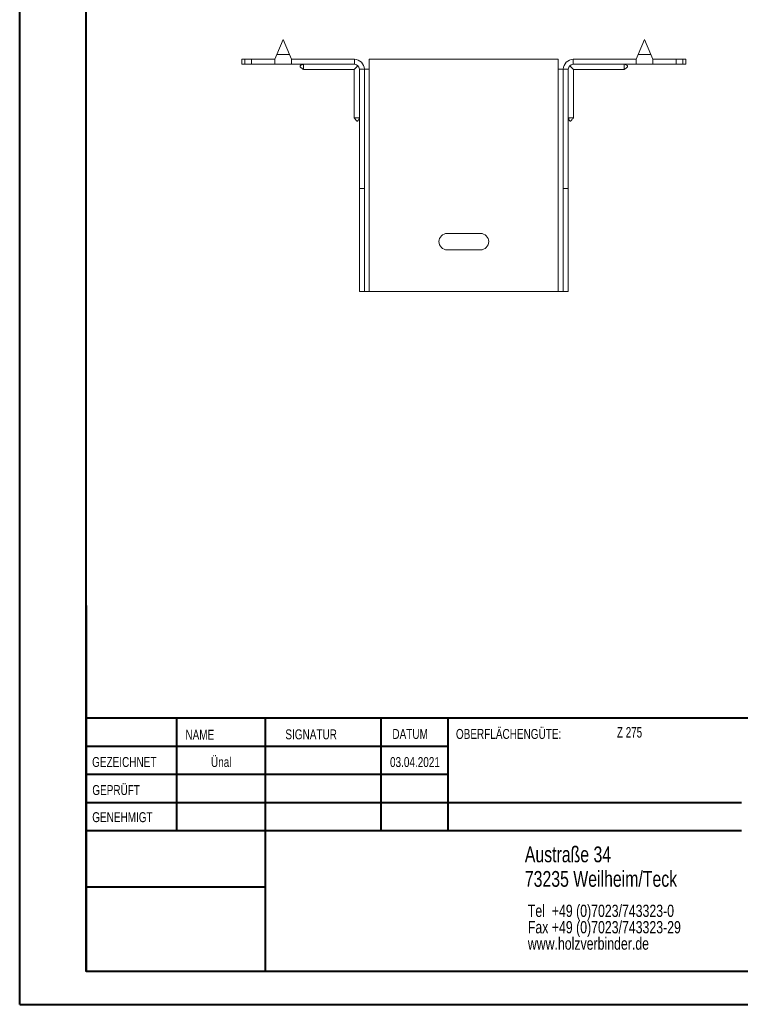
# Model space of a CAD drawing. Header units: millimetres. Extents: x 0 to 210, y 0 to 297.
# Tile 1 of 4: x 0 to 109, y 0 to 149. Entities that reach past the tile are written whole.
import ezdxf

# ---------------------------------------------------------------- set-up
doc = ezdxf.new("R2010")
doc.units = ezdxf.units.MM
doc.styles.add('SLDTEXTSTYLE0', font='TXT', dxfattribs={"width": 0.75})
doc.styles.add('SLDTEXTSTYLE2', font='TXT', dxfattribs={"width": 0.7})

# ---------------------------------------------------------------- blocks, each defined once
blk = doc.blocks.new('SW_NOTE_0')
at = {"color": 0, "linetype": 'Continuous', "lineweight": 0, "char_height": 1.8521, "attachment_point": 1, "style": 'SLDTEXTSTYLE0'}
for s, insert in [('Tel  +49 (0)7023/743323-0', (0, 2.39)), ('Fax +49 (0)7023/743323-29', (0, -0.08)), ('www.holzverbinder.de', (0, -2.55))]:
    blk.add_mtext(s, dxfattribs=dict(at, insert=insert))

msp = doc.modelspace()

# ---------------------------------------------------------------- linework, layer by layer
at = {"color": 7, "linetype": 'Continuous', "lineweight": 40}
for p, q in [((0.08, 0.21), (0.08, 297.21)), ((10.08, 5.21), (10.08, 292.21)), ((10.11, 60.37), (10.11, 5.12)), ((205.08, 43.37), (10.11, 43.37)), ((23.71, 43.37), (23.71, 26.37)), ((37.1, 43.37), (37.1, 5.12)), ((54.51, 43.37), (54.51, 26.37)), ((64.71, 26.37), (64.71, 43.37)), ((64.71, 39.1), (10.11, 39.1)), ((64.71, 34.87), (10.11, 34.87)), ((108.91, 30.62), (10.11, 30.62)), ((108.91, 26.37), (10.11, 26.37)), ((37.1, 17.87), (10.11, 17.87)), ((10.11, 13.71), (10.08, 13.71)), ((10.11, 9.46), (10.08, 9.46)), ((10.08, 5.21), (205.08, 5.21)), ((0.08, 0.21), (210.08, 0.21))]:
    msp.add_line(p, q, dxfattribs=at)
at = {"color": 7, "linetype": 'Continuous', "lineweight": 15}
for p, q in [((39.8, 145.74), (38.86, 143.49)), ((40.74, 143.49), (39.8, 145.74)), ((94.3, 145.74), (93.36, 143.49)), ((95.24, 143.49), (94.3, 145.74)), ((33.55, 142.74), (33.55, 141.99)), ((33.55, 142.74), (34.05, 142.74)), ((34.05, 142.74), (34.05, 141.99)), ((34.05, 142.74), (35.05, 142.74)), ((35.05, 141.99), (35.05, 142.74)), ((38.55, 142.74), (35.05, 142.74)), ((38.86, 143.49), (38.55, 142.74)), ((38.55, 142.74), (38.55, 141.99)), ((38.86, 143.49), (40.74, 143.49)), ((41.05, 142.74), (40.74, 143.49)), ((41.05, 141.99), (41.05, 142.74)), ((50.55, 142.74), (41.05, 142.74)), ((50.55, 141.99), (50.55, 142.74)), ((81.3, 142.74), (52.8, 142.74)), ((52.8, 141.24), (52.8, 142.74)), ((81.3, 142.74), (81.3, 141.24)), ((83.55, 141.99), (83.55, 142.74)), ((83.55, 142.74), (93.05, 142.74)), ((93.36, 143.49), (93.05, 142.74)), ((93.05, 142.74), (93.05, 141.99)), ((93.36, 143.49), (95.24, 143.49)), ((95.55, 142.74), (95.24, 143.49)), ((95.55, 142.74), (99.05, 142.74)), ((95.55, 141.99), (95.55, 142.74)), ((99.05, 141.99), (99.05, 142.74)), ((99.05, 142.74), (100.05, 142.74)), ((100.05, 141.99), (100.05, 142.74)), ((100.05, 142.74), (100.55, 142.74)), ((100.55, 141.99), (100.55, 142.74)), ((34.05, 141.99), (33.55, 141.99)), ((35.05, 141.99), (34.05, 141.99)), ((38.55, 141.99), (35.05, 141.99)), ((38.55, 141.99), (41.05, 141.99)), ((50.55, 141.99), (41.05, 141.99)), ((42.85, 141.19), (50.5, 141.19)), ((50.5, 141.19), (51.08, 141.77)), ((50.5, 141.19), (50.5, 133.93)), ((51.3, 141.24), (52.05, 141.24)), ((51.3, 123.24), (51.3, 141.24)), ((52.05, 123.24), (52.05, 141.24)), ((52.05, 141.24), (52.8, 141.24)), ((52.8, 107.74), (52.8, 141.24)), ((81.3, 141.24), (81.3, 107.74)), ((81.3, 141.24), (82.05, 141.24)), ((82.8, 141.24), (82.05, 141.24)), ((82.05, 123.24), (82.05, 141.24)), ((82.8, 123.24), (82.8, 141.24)), ((83.02, 141.77), (83.6, 141.19)), ((83.55, 141.99), (93.05, 141.99)), ((83.6, 141.19), (91.25, 141.19)), ((83.6, 133.93), (83.6, 141.19)), ((93.05, 141.99), (95.55, 141.99)), ((95.55, 141.99), (99.05, 141.99)), ((100.05, 141.99), (99.05, 141.99)), ((100.55, 141.99), (100.05, 141.99)), ((52.05, 123.24), (51.3, 123.24)), ((51.3, 107.74), (51.3, 123.24)), ((52.05, 107.74), (52.05, 123.24)), ((82.05, 123.24), (82.8, 123.24)), ((82.05, 107.74), (82.05, 123.24)), ((82.8, 107.74), (82.8, 123.24)), ((69.55, 116.49), (64.55, 116.49)), ((64.55, 113.99), (69.55, 113.99)), ((52.05, 107.74), (51.3, 107.74)), ((52.05, 107.74), (52.8, 107.74)), ((52.8, 107.74), (81.3, 107.74)), ((81.3, 107.74), (82.05, 107.74)), ((82.05, 107.74), (82.8, 107.74))]:
    msp.add_line(p, q, dxfattribs=at)
at = {"color": 7, "linetype": 'Continuous', "lineweight": 0}
for p, q in [((64.71, 39.12), (10.11, 39.12)), ((23.71, 5.21), (23.71, 5.12)), ((54.51, 5.21), (54.51, 5.12))]:
    msp.add_line(p, q, dxfattribs=at)
at = {"color": 7, "linetype": 'Continuous', "lineweight": 15}
for centre, radius, start, end in [((50.55, 141.24), 1.5, 0, 90), ((83.55, 141.24), 1.5, 90, 180), ((50.55, 141.24), 0.75, 0, 90), ((83.55, 141.24), 0.75, 90, 180), ((64.55, 115.24), 1.25, 90, 270), ((69.55, 115.24), 1.25, 270, 90)]:
    msp.add_arc(centre, radius, start, end, dxfattribs=at)
for points, knots in [([(42.85, 141.99), (42.73, 141.95), (42.56, 141.89), (42.4, 141.79), (42.36, 141.72), (42.35, 141.69), (42.35, 141.65), (42.37, 141.61), (42.43, 141.53), (42.6, 141.4), (42.75, 141.27), (42.86, 141.18)], [0, 0, 0, 0, 0.285501, 0.392615, 0.433608, 0.452355, 0.47104, 0.511905, 0.562272, 0.6953, 1, 1, 1, 1]), ([(42.85, 141.99), (42.85, 141.95), (42.85, 141.87), (42.85, 141.74), (42.85, 141.6), (42.85, 141.47), (42.85, 141.36), (42.85, 141.27), (42.85, 141.22), (42.85, 141.19), (42.85, 141.19), (42.85, 141.2)], [0, 0, 0, 0, 0.08776, 0.176683, 0.305105, 0.437251, 0.565677, 0.697826, 0.826254, 0.958406, 1, 1, 1, 1]), ([(91.24, 141.18), (91.33, 141.26), (91.46, 141.37), (91.64, 141.5), (91.72, 141.59), (91.75, 141.65), (91.75, 141.69), (91.74, 141.72), (91.71, 141.77), (91.56, 141.89), (91.4, 141.95), (91.25, 141.99)], [0, 0, 0, 0, 0.256731, 0.386951, 0.489173, 0.528771, 0.547318, 0.566205, 0.608673, 0.662214, 1, 1, 1, 1]), ([(91.25, 141.99), (91.25, 141.91), (91.25, 141.72), (91.25, 141.45), (91.25, 141.26), (91.25, 141.18), (91.25, 141.2), (91.25, 141.2)], [0, 0, 0, 0, 0.176999, 0.437532, 0.698072, 0.958616, 1, 1, 1, 1]), ([(50.49, 133.93), (50.57, 133.85), (50.68, 133.72), (50.81, 133.54), (50.89, 133.45), (50.96, 133.43), (51, 133.43), (51.03, 133.43), (51.07, 133.46), (51.2, 133.61), (51.25, 133.78), (51.3, 133.93)], [0, 0, 0, 0, 0.256731, 0.386951, 0.489173, 0.528771, 0.547318, 0.566205, 0.608673, 0.662214, 1, 1, 1, 1]), ([(50.51, 133.93), (50.51, 133.93), (50.52, 133.93), (50.69, 133.93), (50.91, 133.93), (51.12, 133.93), (51.24, 133.93), (51.3, 133.93)], [0, 0, 0, 0, 0.217783, 0.478083, 0.738383, 0.867316, 1, 1, 1, 1]), ([(82.8, 133.93), (82.84, 133.81), (82.9, 133.64), (83, 133.48), (83.07, 133.43), (83.1, 133.43), (83.14, 133.43), (83.18, 133.44), (83.26, 133.51), (83.39, 133.68), (83.52, 133.83), (83.61, 133.93)], [0, 0, 0, 0, 0.285501, 0.392615, 0.433608, 0.452355, 0.47104, 0.511905, 0.562272, 0.6953, 1, 1, 1, 1]), ([(83.59, 133.93), (83.59, 133.93), (83.57, 133.93), (83.41, 133.93), (83.19, 133.93), (82.98, 133.93), (82.86, 133.93), (82.8, 133.93)], [0, 0, 0, 0, 0.217783, 0.478083, 0.738383, 0.867316, 1, 1, 1, 1])]:
    msp.add_open_spline(points, degree=3, knots=knots, dxfattribs=at)

# ---------------------------------------------------------------- block references
at = {"color": 7, "linetype": 'Continuous', "lineweight": 0}
msp.add_blockref('SW_NOTE_0', (76.7, 12.85), dxfattribs=at)

# ---------------------------------------------------------------- texts
for s, insert, char_height, attachment_point, style in [('NAME', (25.07, 41.62), 1.5, 1, 'SLDTEXTSTYLE0'), ('SIGNATUR', (40.14, 41.68), 1.5, 1, 'SLDTEXTSTYLE0'), ('DATUM', (56.28, 41.74), 1.5, 1, 'SLDTEXTSTYLE0'), ('OBERFLÄCHENGÜTE:', (65.86, 41.74), 1.5, 1, 'SLDTEXTSTYLE0'), ('Z 275', (90.14, 42.03), 1.587, 1, 'SLDTEXTSTYLE2'), ('GEZEICHNET', (11, 37.51), 1.5, 1, 'SLDTEXTSTYLE0'), ('Ünal', (30.47, 37.5), 1.499, 2, 'SLDTEXTSTYLE0'), ('03.04.2021', (59.68, 37.5), 1.499, 2, 'SLDTEXTSTYLE0'), ('GEPRÜFT', (11.03, 33.28), 1.5, 1, 'SLDTEXTSTYLE0'), ('GENEHMIGT', (11.02, 29.19), 1.5, 1, 'SLDTEXTSTYLE0'), ('Austraße 34', (76.25, 24.02), 2.3813, 1, 'SLDTEXTSTYLE0'), ('73235 Weilheim/Teck', (76.25, 20.32), 2.3813, 1, 'SLDTEXTSTYLE0')]:
    msp.add_mtext(s, dxfattribs=dict(at, insert=insert, char_height=char_height, attachment_point=attachment_point, style=style))

doc.saveas('drawing.dxf')
